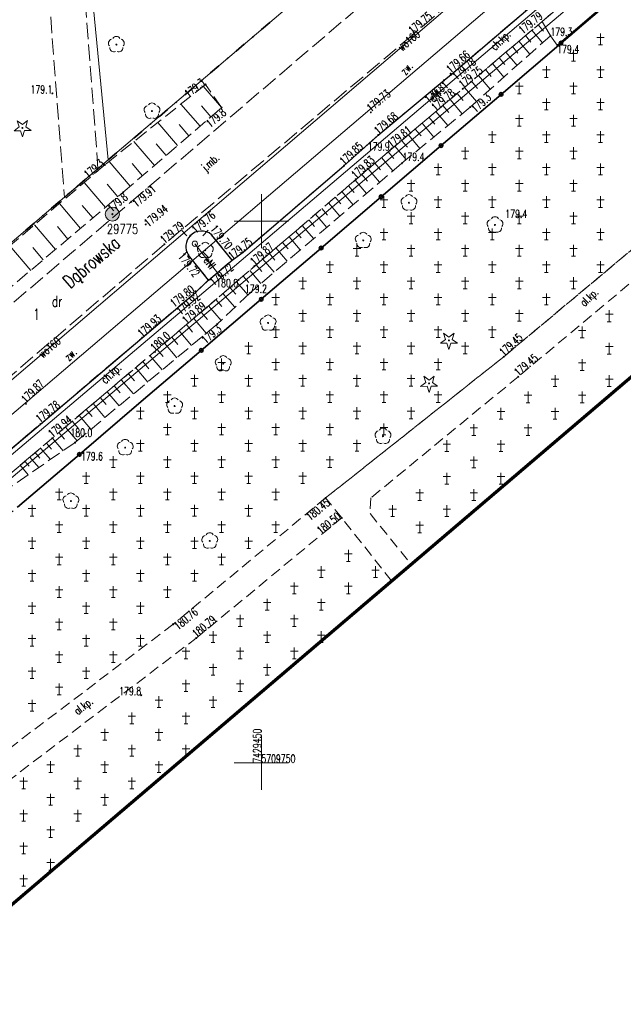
# Model space of a CAD drawing. Header units: metres. Extents: x 7429064 to 7429988, y 5709479 to 5710302.
# Tile 13 of 38: x 7429428 to 7429483, y 5709728 to 5709819. Entities that reach past the tile are written whole.
import ezdxf
from ezdxf.enums import TextEntityAlignment as Align

# ---------------------------------------------------------------- set-up
doc = ezdxf.new("R2010")
doc.units = ezdxf.units.M
doc.header["$MEASUREMENT"] = 0
for name, pattern in [('1', [0]), ('12', [3, 1, -1, 0, -1]), ('3_1', [0]), ('3_BUBZ02', [1.75, 1.25, -0.5]), ('3_BUBZ02G', [1.75, 1.25, -0.5]), ('3_KTCR01', [1.5, 1, -0.5]), ('3_KTCR02', [1.5, 1, -0.5]), ('3_KTJZ01', [2, 1.5, -0.5]), ('3_KTKR01', [0]), ('3_KTPL01', [2, 1.5, -0.5]), ('3_PTCM', [1.5, 1, -0.5]), ('3_PTRW02', [0]), ('3_PTTU', [1.5, 1, -0.5]), ('4_KTJZ01', [2, 1.5, -0.5]), ('7_1', [0]), ('7_SUPE_01', [0]), ('7_SUPT_01', [0]), ('7_SUPW_01', [0])]:
    doc.linetypes.add(name, pattern=pattern)
doc.layers.get('0').update_dxf_attribs({"color": 250, "linetype": 'CONTINUOUS', "lineweight": 100})
for name, color, linetype, lineweight in [('BUBZ_L_1', 7, '3_BUBZ02', 18), ('DZIALKA_L_0', 96, '1', 18), ('DZIALKA_T_0', 96, 'CONTINUOUS', 18), ('GMINA_L_0', 7, '12', 35), ('KRZYZE_L_0', 7, '1', 18), ('KRZYZE_T_0', 7, 'CONTINUOUS', 18), ('KTCR_E_T_0', 7, 'CONTINUOUS', 15), ('KTCR_E_T_1', 7, 'CONTINUOUS', 15), ('KTCR_L_0', 7, '3_KTCR01', 18), ('KTCR_L_1', 7, '3_KTCR02', 18), ('KTJZ_E_T_0', 7, 'CONTINUOUS', 15), ('KTJZ_L_0', 7, '3_KTJZ01', 18), ('KTJZ_L_0_a', 7, '4_KTJZ01', 18), ('KTKR_L_0', 7, '3_KTKR01', 25), ('KTOK_L_4', 7, 'CONTINUOUS', 35), ('KTPL_E_T_0', 7, 'CONTINUOUS', 15), ('KTPL_L_0', 7, '3_KTPL01', 18), ('KTUL_E_T_0', 7, 'CONTINUOUS', 25), ('OBOP_T_0', 96, 'CONTINUOUS', 18), ('OBOP_T_0_a', 96, 'CONTINUOUS', 18), ('OBOP_T_1', 96, 'CONTINUOUS', 18), ('OBOP_T_1_a', 96, 'CONTINUOUS', 18), ('OS_PunktOsnowyPoziomej', 18, 'CONTINUOUS', 18), ('PTCM_L_0', 7, '3_PTCM', 18), ('PTRW_L_1', 7, 'CONTINUOUS', 18), ('PTTU_L_2', 7, '3_PTTU', 18), ('RTPW_T_0', 7, 'CONTINUOUS', 15), ('RTPW_T_0_a', 7, 'CONTINUOUS', 15), ('RTPW_T_1', 7, 'CONTINUOUS', 15), ('SUPE_E_T_3', 1, 'CONTINUOUS', 15), ('SUPE_L_3', 1, '7_SUPE_01', 18), ('SUPT_L_0', 30, '7_SUPT_01', 18), ('SUPW_E_T_0', 5, 'CONTINUOUS', 15), ('SUPW_L_0', 5, '7_SUPW_01', 18), ('SUSM_T_0', 7, 'CONTINUOUS', 18), ('UZYTKI_T_0', 96, 'CONTINUOUS', 18), ('zakres', 2, 'CONTINUOUS', 70)]:
    doc.layers.add(name, color=color, linetype=linetype, lineweight=lineweight)
doc.styles.get("Standard").update_dxf_attribs({"font": 'Simplex.SHX', "width": 0.75})

# ---------------------------------------------------------------- blocks, each defined once
blk = doc.blocks.new('3_OBOP02_01')
at = {"linetype": 'Continuous'}
blk.add_circle((0, 0), 0.045, dxfattribs=at)
for centre, start, end in [((-0.357, 0.116), 102.14447, 221.86002), ((0, 0.375), 30.14012, 149.85988), ((0.357, 0.116), 318.13998, 77.85553), ((-0.22, -0.303), 174.14818, 293.85423), ((0.22, -0.303), 246.14577, 5.85182)]:
    blk.add_arc(centre, 0.375, start, end, dxfattribs=at)
blk = doc.blocks.new('3_OBOP01_01')
at = {"linetype": 'Continuous'}
for p, q in [((-0.78225, -0.26495), (-0.3012, 0.09375)), ((-0.3012, 0.09375), (-0.4937, 0.6621)), ((-0.4937, 0.6621), (-0.0039, 0.31545)), ((-0.0039, 0.31545), (0.4771, 0.67415)), ((0.4771, 0.67415), (0.2988, 0.1012)), ((0.2988, 0.1012), (0.7886, -0.24545)), ((-0.18225, -0.2575), (-0.78225, -0.26495)), ((0.01025, -0.82585), (-0.18225, -0.2575)), ((0.1886, -0.2529), (0.01025, -0.82585)), ((0.7886, -0.24545), (0.1886, -0.2529))]:
    blk.add_line(p, q, dxfattribs=at)
blk.add_circle((0, 0), 0.045, dxfattribs=at)
blk = doc.blocks.new('3_PTCM01')
at = {"linetype": 'Continuous'}
for p, q in [((0.35, 0.175), (-0.35, 0.175)), ((0, 0.525), (0, -0.525)), ((-0.175, -0.525), (0.175, -0.525))]:
    blk.add_line(p, q, dxfattribs=at)
blk = doc.blocks.new('3_RTPW01')
at = {"linetype": 'Continuous'}
blk.add_circle((0, 0), 0.045, dxfattribs=at)
blk = doc.blocks.new('3_RTPW02')
at = {"linetype": 'Continuous'}
blk.add_circle((0, 0), 0.045, dxfattribs=at)
blk = doc.blocks.new('4_OBOP01_01')
at = {"linetype": 'Continuous'}
for p, q in [((-0.78225, -0.26495), (-0.3012, 0.09375)), ((-0.3012, 0.09375), (-0.4937, 0.6621)), ((-0.4937, 0.6621), (-0.0039, 0.31545)), ((-0.0039, 0.31545), (0.4771, 0.67415)), ((0.4771, 0.67415), (0.2988, 0.1012)), ((0.2988, 0.1012), (0.7886, -0.24545)), ((-0.18225, -0.2575), (-0.78225, -0.26495)), ((0.01025, -0.82585), (-0.18225, -0.2575)), ((0.1886, -0.2529), (0.01025, -0.82585)), ((0.7886, -0.24545), (0.1886, -0.2529))]:
    blk.add_line(p, q, dxfattribs=at)
blk.add_circle((0, 0), 0.045, dxfattribs=at)
blk = doc.blocks.new('4_OBOP02_01')
at = {"linetype": 'Continuous'}
blk.add_circle((0, 0), 0.045, dxfattribs=at)
for centre, start, end in [((-0.357, 0.116), 102.14447, 221.86002), ((0, 0.375), 30.14012, 149.85988), ((0.357, 0.116), 318.13998, 77.85553), ((-0.22, -0.303), 174.14818, 293.85423), ((0.22, -0.303), 246.14577, 5.85182)]:
    blk.add_arc(centre, 0.375, start, end, dxfattribs=at)
blk = doc.blocks.new('4_RTPW01')
at = {"linetype": 'Continuous'}
blk.add_circle((0, 0), 0.045, dxfattribs=at)
blk = doc.blocks.new('7_SUSM01')
at = {"linetype": 'Continuous'}
for p, q in [((-0.742, 0.742), (-1.237, 1.237)), ((0.742, 0.742), (1.237, 1.237)), ((-0.742, -0.742), (-1.237, -1.237)), ((0.742, -0.742), (1.237, -1.237))]:
    blk.add_line(p, q, dxfattribs=at)
blk.add_circle((0, 0), 0.245, dxfattribs=at)
blk = doc.blocks.new('OSSP03')
at = {"linetype": 'Continuous', "lineweight": 18}
for color, points in [(7, [(0, -1.3, 1), (0, 1.3, 1)]), (0, [(0, -0.1, 1), (0, 0.1, 1)])]:
    blk.add_hatch(color=color, dxfattribs=at).paths.add_polyline_path(points)
at = {"color": 0, "linetype": 'Continuous', "lineweight": 18}
for radius in [1.3, 0.1]:
    blk.add_circle((0, 0), radius, dxfattribs=at)

msp = doc.modelspace()

# ---------------------------------------------------------------- linework, layer by layer
at = {"layer": 'BUBZ_L_1', "linetype": '3_BUBZ02G'}
for p, q in [((7429461.855, 5709806.518), (7429475.944, 5709818.444)), ((7429437.25, 5709802.67), (7429446.33, 5709810.48)), ((7429447.897, 5709794.573), (7429461.855, 5709806.518)), ((7429414.08, 5709783.13), (7429437.25, 5709802.67)), ((7429444.96, 5709792.04), (7429447.897, 5709794.573)), ((7429431.63, 5709780.764), (7429444.96, 5709792.04)), ((7429423.16, 5709773.59), (7429431.63, 5709780.764))]:
    msp.add_line(p, q, dxfattribs=at)
at = {"layer": 'BUBZ_L_1', "linetype": '3_1'}
for p, q in [((7429475.56, 5709818.119), (7429476.046, 5709817.544)), ((7429474.389, 5709817.128), (7429474.888, 5709816.539)), ((7429474.978, 5709817.627), (7429475.963, 5709816.463)), ((7429473.793, 5709816.624), (7429474.802, 5709815.432)), ((7429472.579, 5709815.596), (7429473.613, 5709814.374)), ((7429473.19, 5709816.113), (7429473.701, 5709815.509)), ((7429471.335, 5709814.542), (7429472.394, 5709813.29)), ((7429471.961, 5709815.072), (7429472.484, 5709814.454)), ((7429470.059, 5709813.463), (7429471.145, 5709812.18)), ((7429470.701, 5709814.006), (7429471.237, 5709813.372)), ((7429469.41, 5709812.913), (7429469.96, 5709812.264)), ((7429446.33, 5709810.48), (7429444.631, 5709812.455)), ((7429468.088, 5709811.794), (7429468.65, 5709811.13)), ((7429468.752, 5709812.357), (7429469.865, 5709811.042)), ((7429444.336, 5709808.765), (7429442.574, 5709810.814)), ((7429466.775, 5709810.683), (7429467.329, 5709810.029)), ((7429467.429, 5709811.237), (7429468.545, 5709809.919)), ((7429445.342, 5709809.631), (7429444.477, 5709810.636)), ((7429466.126, 5709810.134), (7429467.225, 5709808.836)), ((7429442.269, 5709806.987), (7429440.441, 5709809.112)), ((7429443.312, 5709807.884), (7429442.415, 5709808.928)), ((7429464.843, 5709809.047), (7429465.925, 5709807.769)), ((7429465.482, 5709809.588), (7429466.027, 5709808.944)), ((7429463.579, 5709807.977), (7429464.645, 5709806.718)), ((7429464.208, 5709808.51), (7429464.745, 5709807.876)), ((7429440.124, 5709805.142), (7429438.228, 5709807.346)), ((7429441.206, 5709806.073), (7429440.275, 5709807.155)), ((7429462.954, 5709807.448), (7429463.483, 5709806.824)), ((7429461.718, 5709806.401), (7429462.243, 5709805.786)), ((7429462.334, 5709806.924), (7429463.384, 5709805.684)), ((7429437.899, 5709803.228), (7429435.932, 5709805.515)), ((7429439.022, 5709804.194), (7429438.056, 5709805.316)), ((7429460.491, 5709805.351), (7429461.015, 5709804.737)), ((7429461.104, 5709805.875), (7429462.154, 5709804.648)), ((7429459.266, 5709804.302), (7429459.79, 5709803.69)), ((7429459.878, 5709804.826), (7429460.927, 5709803.601)), ((7429435.592, 5709801.272), (7429433.643, 5709803.584)), ((7429436.751, 5709802.25), (7429435.774, 5709803.409)), ((7429458.654, 5709803.779), (7429459.701, 5709802.555)), ((7429457.431, 5709802.732), (7429458.477, 5709801.511)), ((7429458.042, 5709803.255), (7429458.566, 5709802.644)), ((7429433.284, 5709799.325), (7429431.344, 5709801.625)), ((7429456.211, 5709801.688), (7429457.255, 5709800.468)), ((7429456.821, 5709802.21), (7429457.343, 5709801.6)), ((7429434.436, 5709800.297), (7429433.464, 5709801.45)), ((7429455.601, 5709801.166), (7429456.123, 5709800.557)), ((7429454.384, 5709800.124), (7429454.905, 5709799.516)), ((7429454.992, 5709800.645), (7429456.035, 5709799.427)), ((7429430.987, 5709797.388), (7429429.058, 5709799.676)), ((7429432.134, 5709798.355), (7429431.167, 5709799.502)), ((7429453.168, 5709799.084), (7429453.688, 5709798.476)), ((7429453.776, 5709799.604), (7429454.816, 5709798.388)), ((7429451.954, 5709798.045), (7429452.473, 5709797.438)), ((7429452.561, 5709798.564), (7429453.6, 5709797.35)), ((7429428.703, 5709795.462), (7429426.785, 5709797.737)), ((7429429.844, 5709796.424), (7429428.882, 5709797.565)), ((7429451.348, 5709797.526), (7429452.385, 5709796.313)), ((7429450.136, 5709796.489), (7429451.173, 5709795.279)), ((7429450.742, 5709797.007), (7429451.26, 5709796.402)), ((7429448.927, 5709795.454), (7429449.962, 5709794.245)), ((7429449.531, 5709795.972), (7429450.049, 5709795.367)), ((7429447.715, 5709794.416), (7429448.761, 5709793.204)), ((7429448.323, 5709794.937), (7429448.84, 5709794.333)), ((7429447.093, 5709793.88), (7429447.63, 5709793.258)), ((7429445.8, 5709792.765), (7429446.365, 5709792.11)), ((7429446.455, 5709793.33), (7429447.556, 5709792.053)), ((7429444.443, 5709791.603), (7429445.024, 5709790.916)), ((7429445.128, 5709792.185), (7429446.287, 5709790.841)), ((7429443.759, 5709791.024), (7429444.916, 5709789.656)), ((7429442.399, 5709789.874), (7429443.547, 5709788.517)), ((7429443.078, 5709790.448), (7429443.654, 5709789.767)), ((7429441.724, 5709789.302), (7429442.295, 5709788.627)), ((7429440.38, 5709788.166), (7429440.947, 5709787.496)), ((7429441.051, 5709788.733), (7429442.189, 5709787.387)), ((7429439.047, 5709787.039), (7429439.61, 5709786.373)), ((7429439.712, 5709787.601), (7429440.842, 5709786.266)), ((7429438.385, 5709786.478), (7429439.505, 5709785.153)), ((7429437.068, 5709785.364), (7429438.18, 5709784.05)), ((7429437.725, 5709785.92), (7429438.283, 5709785.26)), ((7429436.413, 5709784.811), (7429436.967, 5709784.156)), ((7429435.112, 5709783.71), (7429435.661, 5709783.061)), ((7429435.761, 5709784.259), (7429436.864, 5709782.955)), ((7429433.821, 5709782.618), (7429434.366, 5709781.974)), ((7429434.465, 5709783.163), (7429435.559, 5709781.869)), ((7429433.179, 5709782.075), (7429434.265, 5709780.792)), ((7429431.904, 5709780.996), (7429432.981, 5709779.723)), ((7429432.54, 5709781.535), (7429433.081, 5709780.896)), ((7429430.705, 5709779.981), (7429431.696, 5709778.811)), ((7429431.29, 5709780.476), (7429431.81, 5709779.862)), ((7429429.617, 5709779.06), (7429430.516, 5709777.998)), ((7429430.148, 5709779.509), (7429430.62, 5709778.952)), ((7429428.631, 5709778.224), (7429429.446, 5709777.261)), ((7429429.112, 5709778.632), (7429429.54, 5709778.126)), ((7429427.736, 5709777.466), (7429428.475, 5709776.593)), ((7429428.172, 5709777.836), (7429428.561, 5709777.377))]:
    msp.add_line(p, q, dxfattribs=at)
at = {"layer": 'BUBZ_L_1', "linetype": '3_BUBZ02'}
for p, q in [((7429475.944, 5709818.444), (7429476.695, 5709817.115)), ((7429476.695, 5709817.115), (7429469.29, 5709810.53)), ((7429444.85, 5709812.63), (7429435.55, 5709805.21)), ((7429446.33, 5709810.48), (7429444.85, 5709812.63)), ((7429469.29, 5709810.53), (7429462.976, 5709805.349)), ((7429462.976, 5709805.349), (7429448.928, 5709793.364)), ((7429435.55, 5709805.21), (7429412.15, 5709785.26)), ((7429448.928, 5709793.364), (7429445.93, 5709790.5)), ((7429445.93, 5709790.5), (7429432.791, 5709779.565)), ((7429432.791, 5709779.565), (7429418.83, 5709769.95))]:
    msp.add_line(p, q, dxfattribs=at)
at = {"layer": 'DZIALKA_L_0', "linetype": '1'}
for p, q in [((7429660.24, 5709996.55), (7429435.86, 5709805.65)), ((7429408.88, 5709766.76), (7429668.8, 5709988.15)), ((7429435.86, 5709805.65), (7429432.35, 5709842.052)), ((7429435.86, 5709805.65), (7429307.84, 5709696.73))]:
    msp.add_line(p, q, dxfattribs=at)
at = {"layer": 'GMINA_L_0', "linetype": '12'}
for p, q in [((7429435.86, 5709805.65), (7429660.24, 5709996.55)), ((7429307.84, 5709696.73), (7429435.86, 5709805.65))]:
    msp.add_line(p, q, dxfattribs=at)
at = {"layer": 'KRZYZE_L_0', "linetype": '1'}
for p, q in [((7429450, 5709797.5), (7429450, 5709802.5)), ((7429447.5, 5709800), (7429452.5, 5709800)), ((7429450, 5709747.5), (7429450, 5709752.5)), ((7429447.5, 5709750), (7429452.5, 5709750))]:
    msp.add_line(p, q, dxfattribs=at)
at = {"layer": 'KTCR_L_0', "linetype": '3_KTCR01'}
for p, q in [((7429472.388, 5709787.487), (7429503.393, 5709813.388)), ((7429504.66, 5709811.491), (7429473.729, 5709785.643)), ((7429455.94, 5709774.45), (7429472.388, 5709787.487)), ((7429473.729, 5709785.643), (7429460.105, 5709774.446)), ((7429455.94, 5709774.45), (7429441.84, 5709762.78)), ((7429457.42, 5709772.61), (7429455.94, 5709774.45)), ((7429457.42, 5709772.61), (7429455.94, 5709774.45)), ((7429460.105, 5709774.446), (7429460.039, 5709773.004)), ((7429443.99, 5709761.51), (7429457.42, 5709772.61)), ((7429462.027, 5709766.786), (7429457.42, 5709772.61)), ((7429460.039, 5709773.004), (7429463.829, 5709768.322)), ((7429441.84, 5709762.78), (7429414.09, 5709741.74)), ((7429414.6, 5709739.19), (7429443.99, 5709761.51))]:
    msp.add_line(p, q, dxfattribs=at)
at = {"layer": 'KTCR_L_1', "linetype": '3_KTCR02'}
for p, q in [((7429467.53, 5709813.54), (7429476.071, 5709820.834)), ((7429475.944, 5709818.444), (7429477.183, 5709819.516)), ((7429468.6, 5709812.23), (7429475.944, 5709818.444)), ((7429466.869, 5709813.004), (7429467.53, 5709813.54)), ((7429460.804, 5709807.947), (7429466.869, 5709813.004)), ((7429461.855, 5709806.518), (7429468.6, 5709812.23)), ((7429457.646, 5709805.134), (7429460.804, 5709807.947)), ((7429447.897, 5709794.573), (7429461.855, 5709806.518)), ((7429448.314, 5709797.133), (7429457.646, 5709805.134)), ((7429447.305, 5709796.412), (7429448.314, 5709797.133)), ((7429445.126, 5709794.57), (7429447.305, 5709796.412)), ((7429443.95, 5709793.46), (7429445.126, 5709794.57)), ((7429444.96, 5709792.04), (7429447.897, 5709794.573)), ((7429438.981, 5709789.233), (7429443.95, 5709793.46)), ((7429431.63, 5709780.764), (7429444.96, 5709792.04)), ((7429429.599, 5709781.272), (7429438.981, 5709789.233)), ((7429421.98, 5709774.85), (7429429.599, 5709781.272)), ((7429423.16, 5709773.59), (7429431.63, 5709780.764))]:
    msp.add_line(p, q, dxfattribs=at)
at = {"layer": 'KTJZ_L_0', "linetype": '3_KTJZ01'}
for p, q in [((7429487.22, 5709837.17), (7429463.98, 5709817.21)), ((7429437.99, 5709801.8), (7429460.73, 5709821.22)), ((7429463.98, 5709817.21), (7429441.05, 5709797.87)), ((7429414.99, 5709782.12), (7429437.99, 5709801.8)), ((7429441.05, 5709797.87), (7429418.51, 5709778.57))]:
    msp.add_line(p, q, dxfattribs=at)
at = {"layer": 'KTJZ_L_0_a', "linetype": '4_KTJZ01'}
for p, q in [((7429429.337, 5709834.82), (7429431.806, 5709802.201)), ((7429434.914, 5709804.845), (7429432.625, 5709834.82)), ((7429431.806, 5709802.201), (7429434.914, 5709804.845))]:
    msp.add_line(p, q, dxfattribs=at)
at = {"layer": 'KTKR_L_0', "linetype": '3_KTKR01'}
for p, q in [((7429467.53, 5709813.54), (7429476.071, 5709820.834)), ((7429466.869, 5709813.004), (7429467.53, 5709813.54)), ((7429460.804, 5709807.947), (7429466.869, 5709813.004)), ((7429457.646, 5709805.134), (7429460.804, 5709807.947)), ((7429448.314, 5709797.133), (7429457.646, 5709805.134)), ((7429447.305, 5709796.412), (7429445.402, 5709798.75)), ((7429447.305, 5709796.412), (7429448.314, 5709797.133)), ((7429445.126, 5709794.57), (7429443.264, 5709796.878)), ((7429445.126, 5709794.57), (7429447.305, 5709796.412)), ((7429443.95, 5709793.46), (7429445.126, 5709794.57)), ((7429438.981, 5709789.233), (7429443.95, 5709793.46)), ((7429429.599, 5709781.272), (7429438.981, 5709789.233)), ((7429421.98, 5709774.85), (7429429.599, 5709781.272))]:
    msp.add_line(p, q, dxfattribs=at)
for start, end in [(49.49417, 135.84898), (135.84898, 212.92239)]:
    msp.add_arc((7429444.469, 5709797.658), 1.436, start, end, dxfattribs=at)
at = {"layer": 'KTOK_L_4'}
for p, q in [((7429477.676, 5709816.436), (7429483.214, 5709821.164)), ((7429472.138, 5709811.708), (7429477.676, 5709816.436)), ((7429466.6, 5709806.98), (7429472.138, 5709811.708)), ((7429461.062, 5709802.252), (7429466.6, 5709806.98)), ((7429455.524, 5709797.524), (7429461.062, 5709802.252)), ((7429449.986, 5709792.796), (7429455.524, 5709797.524)), ((7429444.448, 5709788.068), (7429449.986, 5709792.796)), ((7429438.91, 5709783.34), (7429444.448, 5709788.068)), ((7429433.192, 5709778.472), (7429438.91, 5709783.34)), ((7429427.474, 5709773.604), (7429433.192, 5709778.472))]:
    msp.add_line(p, q, dxfattribs=at)
for centre in [(7429477.676, 5709816.436), (7429472.138, 5709811.708), (7429466.6, 5709806.98), (7429461.062, 5709802.252), (7429455.524, 5709797.524), (7429449.986, 5709792.796), (7429444.448, 5709788.068), (7429433.192, 5709778.472)]:
    msp.add_circle(centre, 0.17, dxfattribs=at)
at = {"layer": 'KTPL_L_0', "linetype": '3_KTPL01'}
for p, q in [((7429487.22, 5709837.17), (7429463.98, 5709817.21)), ((7429467.53, 5709813.54), (7429476.071, 5709820.834)), ((7429463.98, 5709817.21), (7429441.05, 5709797.87)), ((7429466.869, 5709813.004), (7429467.53, 5709813.54)), ((7429460.804, 5709807.947), (7429466.869, 5709813.004)), ((7429457.646, 5709805.134), (7429460.804, 5709807.947)), ((7429448.314, 5709797.133), (7429457.646, 5709805.134)), ((7429445.402, 5709798.75), (7429447.305, 5709796.412)), ((7429441.05, 5709797.87), (7429418.51, 5709778.57)), ((7429447.305, 5709796.412), (7429448.314, 5709797.133)), ((7429445.126, 5709794.57), (7429443.264, 5709796.878)), ((7429443.95, 5709793.46), (7429445.126, 5709794.57)), ((7429438.981, 5709789.233), (7429443.95, 5709793.46)), ((7429429.599, 5709781.272), (7429438.981, 5709789.233)), ((7429421.98, 5709774.85), (7429429.599, 5709781.272))]:
    msp.add_line(p, q, dxfattribs=at)
for start, end in [(49.49417, 135.84898), (135.84898, 212.92239)]:
    msp.add_arc((7429444.469, 5709797.658), 1.436, start, end, dxfattribs=at)
at = {"layer": 'PTCM_L_0', "linetype": '3_PTCM'}
for p, q in [((7429438.91, 5709783.34), (7429494.29, 5709830.62)), ((7429503.393, 5709813.388), (7429472.388, 5709787.487)), ((7429504.66, 5709811.491), (7429473.729, 5709785.643)), ((7429472.388, 5709787.487), (7429455.94, 5709774.45)), ((7429473.729, 5709785.643), (7429460.105, 5709774.446)), ((7429410.32, 5709759), (7429438.91, 5709783.34)), ((7429455.94, 5709774.45), (7429441.84, 5709762.78)), ((7429460.105, 5709774.446), (7429460.039, 5709773.004)), ((7429443.99, 5709761.51), (7429457.42, 5709772.61)), ((7429462.027, 5709766.786), (7429457.42, 5709772.61)), ((7429460.039, 5709773.004), (7429463.829, 5709768.322)), ((7429441.84, 5709762.78), (7429414.09, 5709741.74)), ((7429414.6, 5709739.19), (7429443.99, 5709761.51))]:
    msp.add_line(p, q, dxfattribs=at)
at = {"layer": 'PTRW_L_1', "linetype": '3_PTRW02'}
for p, q in [((7429475.944, 5709818.444), (7429488.174, 5709828.838)), ((7429489.756, 5709826.899), (7429477.326, 5709816.255)), ((7429476.695, 5709817.115), (7429475.944, 5709818.444)), ((7429477.326, 5709816.255), (7429476.695, 5709817.115))]:
    msp.add_line(p, q, dxfattribs=at)
at = {"layer": 'PTTU_L_2', "linetype": '3_PTTU'}
for p, q in [((7429447.305, 5709796.412), (7429445.402, 5709798.75)), ((7429443.264, 5709796.878), (7429445.126, 5709794.57)), ((7429445.126, 5709794.57), (7429447.305, 5709796.412))]:
    msp.add_line(p, q, dxfattribs=at)
for start, end in [(49.49417, 135.84898), (135.84898, 212.92239)]:
    msp.add_arc((7429444.469, 5709797.658), 1.436, start, end, dxfattribs=at)
at = {"layer": 'SUPE_L_3', "linetype": '7_SUPE_01'}
for p, q in [((7429446.29, 5709794.79), (7429478.4, 5709822.09)), ((7429446.29, 5709794.79), (7429443.86, 5709797.92)), ((7429414.13, 5709767.63), (7429446.29, 5709794.79))]:
    msp.add_line(p, q, dxfattribs=at)
at = {"layer": 'SUPT_L_0', "linetype": '7_SUPT_01'}
for p, q in [((7429444.55, 5709791.2), (7429481.84, 5709822.66)), ((7429409.76, 5709761.79), (7429444.55, 5709791.2))]:
    msp.add_line(p, q, dxfattribs=at)
at = {"layer": 'SUPW_L_0', "linetype": '7_SUPW_01'}
msp.add_line((7429369.46, 5709736.3), (7429593.18, 5709927.23), dxfattribs=at)
at = {"layer": 'SUPW_L_0', "linetype": '7_1'}
msp.add_line((7429369.46, 5709736.3), (7429593.18, 5709927.23), dxfattribs=at)
at = {"layer": 'zakres', "linetype": 'Continuous', "lineweight": 70, "flags": 128}
msp.add_lwpolyline([(7429664.145, 5709938.943), (7429404.226, 5709717.554)], dxfattribs=at)

# ---------------------------------------------------------------- block references
at = {"layer": 'OBOP_T_0'}
for p in [(7429467.319, 5709788.991), (7429465.494, 5709785.018)]:
    msp.add_blockref('3_OBOP01_01', p, dxfattribs=at)
at = {"layer": 'OBOP_T_0_a'}
msp.add_blockref('4_OBOP01_01', (7429427.94, 5709808.61), dxfattribs=at)
at = {"layer": 'OBOP_T_1'}
for p in [(7429463.634, 5709801.702), (7429471.578, 5709799.656), (7429459.411, 5709798.231), (7429444.823, 5709797.31), (7429450.623, 5709790.601), (7429446.481, 5709786.846), (7429441.991, 5709782.937), (7429461.235, 5709780.151), (7429437.424, 5709779.104), (7429432.407, 5709774.165), (7429445.237, 5709770.487)]:
    msp.add_blockref('3_OBOP02_01', p, dxfattribs=at)
at = {"layer": 'OBOP_T_1_a'}
for p in [(7429436.61, 5709816.31), (7429439.9, 5709810.17)]:
    msp.add_blockref('4_OBOP02_01', p, dxfattribs=at)
at = {"layer": 'OS_PunktOsnowyPoziomej', "color": 18, "linetype": 'Continuous', "xscale": 0.5, "yscale": 0.5, "zscale": 0.5}
msp.add_blockref('OSSP03', (7429436.24, 5709800.65), dxfattribs=at)
at = {"layer": 'PTCM_L_0'}
for p in [(7429481.325, 5709816.793), (7429478.825, 5709815.293), (7429476.325, 5709813.793), (7429481.325, 5709813.793), (7429473.825, 5709812.293), (7429478.825, 5709812.293), (7429476.325, 5709810.793), (7429481.325, 5709810.793), (7429473.825, 5709809.293), (7429478.825, 5709809.293), (7429471.325, 5709807.793), (7429476.325, 5709807.793), (7429481.325, 5709807.793), (7429468.825, 5709806.293), (7429473.825, 5709806.293), (7429478.825, 5709806.293), (7429466.325, 5709804.793), (7429471.325, 5709804.793), (7429476.325, 5709804.793), (7429481.325, 5709804.793), (7429463.825, 5709803.293), (7429468.825, 5709803.293), (7429473.825, 5709803.293), (7429478.825, 5709803.293), (7429461.325, 5709801.793), (7429466.325, 5709801.793), (7429471.325, 5709801.793), (7429476.325, 5709801.793), (7429481.325, 5709801.793), (7429463.825, 5709800.293), (7429468.825, 5709800.293), (7429473.825, 5709800.293), (7429478.825, 5709800.293), (7429461.325, 5709798.793), (7429466.325, 5709798.793), (7429471.325, 5709798.793), (7429476.325, 5709798.793), (7429481.325, 5709798.793), (7429458.825, 5709797.293), (7429463.825, 5709797.293), (7429468.825, 5709797.293), (7429473.825, 5709797.293), (7429478.825, 5709797.293), (7429456.325, 5709795.793), (7429461.325, 5709795.793), (7429466.325, 5709795.793), (7429471.325, 5709795.793), (7429476.325, 5709795.793), (7429481.325, 5709795.793), (7429453.825, 5709794.293), (7429458.825, 5709794.293), (7429463.825, 5709794.293), (7429468.825, 5709794.293), (7429473.825, 5709794.293), (7429478.825, 5709794.293), (7429451.325, 5709792.793), (7429456.325, 5709792.793), (7429461.325, 5709792.793), (7429466.325, 5709792.793), (7429471.325, 5709792.793), (7429476.325, 5709792.793), (7429453.825, 5709791.293), (7429458.825, 5709791.293), (7429463.825, 5709791.293), (7429468.825, 5709791.293), (7429473.825, 5709791.293), (7429482.127, 5709791.248), (7429451.325, 5709789.793), (7429456.325, 5709789.793), (7429461.325, 5709789.793), (7429466.325, 5709789.793), (7429471.325, 5709789.793), (7429479.627, 5709789.748), (7429448.825, 5709788.293), (7429453.825, 5709788.293), (7429458.825, 5709788.293), (7429463.825, 5709788.293), (7429468.825, 5709788.293), (7429482.127, 5709788.248), (7429446.325, 5709786.793), (7429451.325, 5709786.793), (7429456.325, 5709786.793), (7429461.325, 5709786.793), (7429466.325, 5709786.793), (7429479.627, 5709786.748), (7429443.825, 5709785.293), (7429448.825, 5709785.293), (7429453.825, 5709785.293), (7429458.825, 5709785.293), (7429463.825, 5709785.293), (7429477.127, 5709785.248), (7429482.127, 5709785.248), (7429441.325, 5709783.793), (7429446.325, 5709783.793), (7429451.325, 5709783.793), (7429456.325, 5709783.793), (7429461.325, 5709783.793), (7429466.325, 5709783.793), (7429474.627, 5709783.748), (7429479.627, 5709783.748), (7429438.825, 5709782.293), (7429443.825, 5709782.293), (7429448.825, 5709782.293), (7429453.825, 5709782.293), (7429458.825, 5709782.293), (7429463.825, 5709782.293), (7429472.127, 5709782.248), (7429477.127, 5709782.248), (7429441.325, 5709780.793), (7429446.325, 5709780.793), (7429451.325, 5709780.793), (7429456.325, 5709780.793), (7429461.325, 5709780.793), (7429469.627, 5709780.748), (7429474.627, 5709780.748), (7429438.825, 5709779.293), (7429443.825, 5709779.293), (7429448.825, 5709779.293), (7429453.825, 5709779.293), (7429458.825, 5709779.293), (7429467.127, 5709779.248), (7429472.127, 5709779.248), (7429436.325, 5709777.793), (7429441.325, 5709777.793), (7429446.325, 5709777.793), (7429451.325, 5709777.793), (7429456.325, 5709777.793), (7429469.627, 5709777.748), (7429433.825, 5709776.293), (7429438.825, 5709776.293), (7429443.825, 5709776.293), (7429448.825, 5709776.293), (7429453.825, 5709776.293), (7429467.127, 5709776.248), (7429472.127, 5709776.248), (7429431.325, 5709774.793), (7429436.325, 5709774.793), (7429441.325, 5709774.793), (7429446.325, 5709774.793), (7429451.325, 5709774.793), (7429464.627, 5709774.748), (7429469.627, 5709774.748), (7429428.825, 5709773.293), (7429433.825, 5709773.293), (7429438.825, 5709773.293), (7429443.825, 5709773.293), (7429448.825, 5709773.293), (7429462.127, 5709773.248), (7429467.127, 5709773.248), (7429431.325, 5709771.793), (7429436.325, 5709771.793), (7429441.325, 5709771.793), (7429446.325, 5709771.793), (7429451.325, 5709771.793), (7429464.627, 5709771.748), (7429428.825, 5709770.293), (7429433.825, 5709770.293), (7429438.825, 5709770.293), (7429443.825, 5709770.293), (7429448.825, 5709770.293), (7429431.325, 5709768.793), (7429436.325, 5709768.793), (7429441.325, 5709768.793), (7429446.325, 5709768.793), (7429458.04, 5709769.12), (7429455.54, 5709767.62), (7429460.54, 5709767.62), (7429428.825, 5709767.293), (7429433.825, 5709767.293), (7429438.825, 5709767.293), (7429443.825, 5709767.293), (7429431.325, 5709765.793), (7429436.325, 5709765.793), (7429441.325, 5709765.793), (7429453.04, 5709766.12), (7429458.04, 5709766.12), (7429428.825, 5709764.293), (7429433.825, 5709764.293), (7429438.825, 5709764.293), (7429450.54, 5709764.62), (7429455.54, 5709764.62), (7429448.04, 5709763.12), (7429453.04, 5709763.12), (7429431.325, 5709762.793), (7429436.325, 5709762.793), (7429428.825, 5709761.293), (7429433.825, 5709761.293), (7429438.825, 5709761.293), (7429445.54, 5709761.62), (7429450.54, 5709761.62), (7429455.54, 5709761.62), (7429431.325, 5709759.793), (7429436.325, 5709759.793), (7429443.04, 5709760.12), (7429448.04, 5709760.12), (7429453.04, 5709760.12), (7429445.54, 5709758.62), (7429450.54, 5709758.62), (7429428.825, 5709758.293), (7429433.825, 5709758.293), (7429431.325, 5709756.793), (7429443.04, 5709757.12), (7429448.04, 5709757.12), (7429440.54, 5709755.62), (7429445.54, 5709755.62), (7429428.825, 5709755.293), (7429438.04, 5709754.12), (7429443.04, 5709754.12), (7429435.54, 5709752.62), (7429440.54, 5709752.62), (7429433.04, 5709751.12), (7429438.04, 5709751.12), (7429443.04, 5709751.12), (7429430.54, 5709749.62), (7429435.54, 5709749.62), (7429440.54, 5709749.62), (7429428.04, 5709748.12), (7429433.04, 5709748.12), (7429438.04, 5709748.12), (7429430.54, 5709746.62), (7429435.54, 5709746.62), (7429428.04, 5709745.12), (7429433.04, 5709745.12), (7429430.54, 5709743.62), (7429428.04, 5709742.12), (7429430.54, 5709740.62), (7429428.04, 5709739.12)]:
    msp.add_blockref('3_PTCM01', p, dxfattribs=at)
at = {"layer": 'RTPW_T_0'}
for p in [(7429476.695, 5709817.115), (7429477.326, 5709816.255), (7429444.85, 5709812.63), (7429446.33, 5709810.48), (7429469.29, 5709810.53), (7429461.855, 5709806.518), (7429435.55, 5709805.21), (7429462.976, 5709805.349), (7429437.25, 5709802.67), (7429471.578, 5709799.656), (7429447.897, 5709794.573), (7429448.928, 5709793.364), (7429445.93, 5709790.5), (7429440.173, 5709787.934), (7429431.63, 5709780.764), (7429432.791, 5709779.565), (7429438.902, 5709756.234)]:
    msp.add_blockref('3_RTPW01', p, dxfattribs=at)
at = {"layer": 'RTPW_T_0_a'}
msp.add_blockref('4_RTPW01', (7429430.71, 5709811.79), dxfattribs=at)
at = {"layer": 'RTPW_T_1'}
for p in [(7429463.98, 5709817.21), (7429467.47, 5709813.62), (7429467.53, 5709813.54), (7429466.869, 5709813.004), (7429467.96, 5709811.735), (7429468.6, 5709812.23), (7429460.111, 5709810.037), (7429460.804, 5709807.947), (7429462.025, 5709806.709), (7429457.646, 5709805.134), (7429458.718, 5709803.865), (7429437.99, 5709801.8), (7429439.32, 5709799.7), (7429443.439, 5709798.659), (7429445.402, 5709798.75), (7429441.05, 5709797.87), (7429443.264, 5709796.878), (7429447.305, 5709796.412), (7429449.365, 5709795.854), (7429445.126, 5709794.57), (7429443.9, 5709793.54), (7429443.95, 5709793.46), (7429444.96, 5709792.04), (7429438.981, 5709789.233), (7429472.388, 5709787.487), (7429473.729, 5709785.643), (7429428.257, 5709783.151), (7429429.599, 5709781.272), (7429430.691, 5709779.963), (7429455.94, 5709774.45), (7429457.42, 5709772.61), (7429441.84, 5709762.78), (7429443.99, 5709761.51)]:
    msp.add_blockref('3_RTPW02', p, dxfattribs=at)
at = {"layer": 'SUSM_T_0'}
msp.add_blockref('7_SUSM01', (7429443.86, 5709797.92), dxfattribs=at)

# ---------------------------------------------------------------- texts
at = {"layer": 'DZIALKA_T_0', "width": 0.7}
msp.add_text('1', height=1, dxfattribs=at).set_placement((7429428.935, 5709791.9), align=Align.TOP_LEFT)
at = {"layer": 'KRZYZE_T_0', "width": 0.7}
msp.add_text('7429450', height=0.75, rotation=90, dxfattribs=at).set_placement((7429450, 5709750))
msp.add_text('5709750', height=0.75, dxfattribs=at).set_placement((7429450, 5709750))
at = {"layer": 'KTCR_E_T_0', "width": 0.7}
for rotation, p in [(43.21009, (7429480.345, 5709792.89)), (38.40328, (7429433.632, 5709755.14))]:
    msp.add_text('al.kp.', height=0.75, rotation=rotation, dxfattribs=at).set_placement(p, align=Align.MIDDLE)
at = {"layer": 'KTCR_E_T_1', "width": 0.7}
for rotation, p in [(44.32595, (7429472.164, 5709816.606)), (43.09086, (7429436.198, 5709785.832))]:
    msp.add_text('ch.kp.', height=0.75, rotation=rotation, dxfattribs=at).set_placement(p, align=Align.MIDDLE)
at = {"layer": 'KTJZ_E_T_0', "width": 0.7}
msp.add_text('j.mb.', height=0.75, rotation=42.34905, dxfattribs=at).set_placement((7429445.356, 5709805.344), align=Align.MIDDLE)
at = {"layer": 'KTPL_E_T_0', "width": 0.7}
for rotation, p in [(48.36647, (7429463.404, 5709814.093)), (45.00001, (7429432.374, 5709787.695))]:
    msp.add_text('zw.', height=0.75, rotation=rotation, dxfattribs=at).set_placement(p, align=Align.MIDDLE)
at = {"layer": 'KTUL_E_T_0', "width": 0.7}
msp.add_text('Dąbrowska', height=1.25, rotation=40.54593, dxfattribs=at).set_placement((7429434.398, 5709796.117), align=Align.MIDDLE)
at = {"layer": 'OS_PunktOsnowyPoziomej', "color": 18, "width": 0.75}
msp.add_text('29775', height=0.9, dxfattribs=at).set_placement((7429435.737, 5709799.731), align=Align.TOP_LEFT)
at = {"layer": 'RTPW_T_0', "width": 0.7}
for s, p in [('179.3', (7429476.695, 5709817.115)), ('179.4', (7429472.532, 5709800.301)), ('179.2', (7429448.488, 5709793.385))]:
    msp.add_text(s, height=0.75, dxfattribs=at).set_placement(p)
for s, p in [('179.4', (7429477.326, 5709816.255)), ('179.4', (7429463.04, 5709806.308)), ('180.0', (7429432.365, 5709780.846)), ('179.6', (7429433.344, 5709778.669))]:
    msp.add_text(s, height=0.75, dxfattribs=at).set_placement(p, align=Align.TOP_LEFT)
for rotation, p in [(38.5846, (7429444.85, 5709812.63)), (40.25986, (7429435.55, 5709805.21))]:
    msp.add_text('179.3', height=0.75, rotation=rotation, dxfattribs=at).set_placement(p, align=Align.RIGHT)
msp.add_text('179.3', height=0.75, rotation=41.64374, dxfattribs=at).set_placement((7429469.29, 5709810.53), align=Align.TOP_LEFT)
for s, rotation, p in [('179.8', 40.69989, (7429446.33, 5709810.48)), ('179.8', 40.142, (7429437.25, 5709802.67)), ('179.3', 39.76806, (7429445.93, 5709790.5))]:
    msp.add_text(s, height=0.75, rotation=rotation, dxfattribs=at).set_placement(p, align=Align.TOP_RIGHT)
for s, p in [('179.9', (7429461.855, 5709806.518)), ('179.8', (7429438.902, 5709756.234))]:
    msp.add_text(s, height=0.75, dxfattribs=at).set_placement(p, align=Align.RIGHT)
msp.add_text('180.0', height=0.75, dxfattribs=at).set_placement((7429447.858, 5709794.286), align=Align.MIDDLE_RIGHT)
msp.add_text('180.0', height=0.75, rotation=42.87598, dxfattribs=at).set_placement((7429440.173, 5709787.934))
at = {"layer": 'RTPW_T_0_a', "width": 0.7}
msp.add_text('179.1', height=0.75, dxfattribs=at).set_placement((7429430.71, 5709811.79), align=Align.RIGHT)
at = {"layer": 'RTPW_T_1', "width": 0.7}
for s, rotation, p in [('179.75', 40.65808, (7429463.98, 5709817.21)), ('179.66', 41.10218, (7429467.47, 5709813.62)), ('179.75', 38.71924, (7429468.6, 5709812.23)), ('179.73', 39.9225, (7429460.111, 5709810.037)), ('179.68', 40.74404, (7429460.804, 5709807.947)), ('179.81', 39.54812, (7429462.025, 5709806.709)), ('179.85', 42.86301, (7429457.646, 5709805.134)), ('179.83', 42.37104, (7429458.718, 5709803.865)), ('179.76', 40.43045, (7429443.95, 5709798.815)), ('179.79', 40.14552, (7429441.05, 5709797.87)), ('179.70', 308.79821, (7429445.243, 5709799.264)), ('179.75', 38.26539, (7429447.305, 5709796.412)), ('179.87', 41.81638, (7429449.365, 5709795.854)), ('179.93', 41.63663, (7429438.981, 5709789.233)), ('179.45', 42.57805, (7429472.388, 5709787.487)), ('179.45', 39.88466, (7429473.729, 5709785.643)), ('179.87', 45.11361, (7429428.257, 5709783.151)), ('179.78', 38.22678, (7429429.529, 5709781.362)), ('179.94', 39.63902, (7429430.691, 5709779.963)), ('180.79', 39.574, (7429443.99, 5709761.51))]:
    msp.add_text(s, height=0.75, rotation=rotation, dxfattribs=at).set_placement(p)
for s, rotation, p in [('179.79', 39.31062, (7429476.053, 5709818.804)), ('179.78', 41.01421, (7429467.96, 5709811.735)), ('179.80', 38.09512, (7429443.9, 5709793.54)), ('179.89', 40.22685, (7429444.96, 5709792.04)), ('180.50', 39.574, (7429457.42, 5709772.61))]:
    msp.add_text(s, height=0.75, rotation=rotation, dxfattribs=at).set_placement(p, align=Align.RIGHT)
for s, rotation, p in [('179.78', 40.49804, (7429467.53, 5709813.54)), ('179.91', 40.49738, (7429437.99, 5709801.8)), ('179.72', 308.05279, (7429442.853, 5709797.184)), ('179.72', 40.2259, (7429445.126, 5709794.57)), ('180.76', 39.61317, (7429441.84, 5709762.78))]:
    msp.add_text(s, height=0.75, rotation=rotation, dxfattribs=at).set_placement(p, align=Align.TOP_LEFT)
for s, rotation, p in [('179.81', 39.81942, (7429466.869, 5709813.004)), ('179.92', 40.10492, (7429443.95, 5709793.46)), ('180.45', 39.61317, (7429455.94, 5709774.45))]:
    msp.add_text(s, height=0.75, rotation=rotation, dxfattribs=at).set_placement(p, align=Align.TOP_RIGHT)
msp.add_text('179.94', height=0.75, rotation=40.10853, dxfattribs=at).set_placement((7429439.32, 5709799.7), align=Align.MIDDLE_LEFT)
at = {"layer": 'SUPE_E_T_3', "width": 0.7}
for rotation, p in [(40.37127, (7429466.032, 5709811.575)), (307.82426, (7429445.227, 5709796.159))]:
    msp.add_text('eNI', height=0.75, rotation=rotation, dxfattribs=at).set_placement(p, align=Align.MIDDLE)
at = {"layer": 'SUPW_E_T_0', "width": 0.7}
for p in [(7429463.63, 5709816.668), (7429430.442, 5709788.344)]:
    msp.add_text('wo160', height=0.75, rotation=40.47853, dxfattribs=at).set_placement(p, align=Align.MIDDLE)
at = {"layer": 'UZYTKI_T_0', "width": 0.7}
msp.add_text('dr', height=1, dxfattribs=at).set_placement((7429430.657, 5709793.095), align=Align.TOP_LEFT)

doc.saveas('drawing.dxf')
